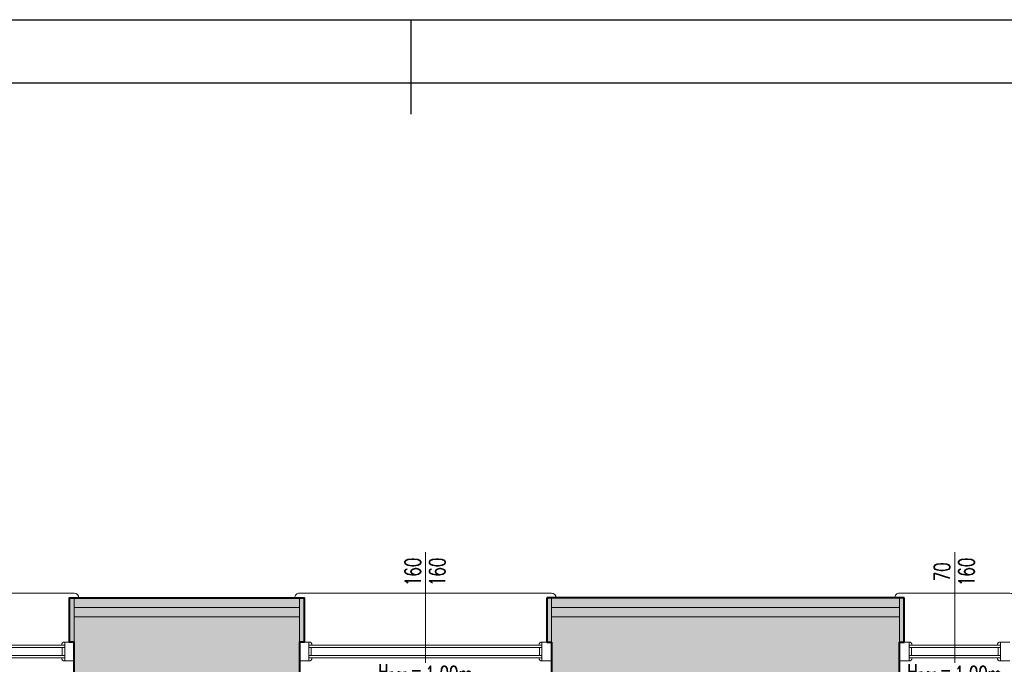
# Model space of a CAD drawing. Header units: millimetres. Extents: x 49320 to 60117, y -4209 to 20568.
# Tile 85 of 252: x 51172 to 51797, y 2003 to 2412. Entities that reach past the tile are written whole.
import ezdxf
from ezdxf.enums import TextEntityAlignment as Align

# ---------------------------------------------------------------- set-up
doc = ezdxf.new("R2010")
doc.units = ezdxf.units.MM
doc.layers.add('_HD-KRESKOWANIE_PEŁNE', color=7, linetype='Continuous', lineweight=0, true_color=0xbfbfbf)
doc.layers.add('_HD-PRZEKRÓJ_BUDOWLANA', color=7, linetype='Continuous', lineweight=40, true_color=0x616161)
for name, color, linetype, lineweight in [('_HD-OCIEPLENIE', 251, 'BATTING', 0), ('_HD-OKNA', 251, 'Continuous', 0), ('_HD-OPISY', 251, 'Continuous', 0), ('_HD-SZKŁO_WIDOK', 251, 'Continuous', 18), ('_HD-TWORZYWA_SZTUCZNE_WIDOK', 251, 'Continuous', 18), ('M_Ramki do druku', 7, 'Continuous', 25), ('M_Ramki rysunków', 2, 'Continuous', 25)]:
    doc.layers.add(name, color=color, linetype=linetype, lineweight=lineweight)
doc.layers.add('M_Ramki markery', color=1, linetype='Continuous')
doc.layers.add('RAMKA', color=3, linetype='Continuous')
doc.styles.add('_HD_Romans', font='romans.shx', dxfattribs={"width": 0.7, "height": 18})
doc.styles.add('MCAD_TS', font='GENISO.SHX', dxfattribs={"width": 0.8})
doc.linetypes.add('BATTING', pattern='A,0.00254,-2.54,[134,ltypeshp.shx,S=2.54,R=0,X=-2.54,Y=0],-5.08,[134,ltypeshp.shx,S=2.54,R=180,X=2.54,Y=0],-2.54', length=10.16254)

# ---------------------------------------------------------------- blocks, each defined once
blk = doc.blocks.new('*U10')
at = {"layer": '_HD-OPISY'}
for p, q in [((80, -13), (80, 13.24)), ((80, -57), (80, -13))]:
    blk.add_line(p, q, dxfattribs=at)
at = {"layer": '_HD-SZKŁO_WIDOK'}
for p, q in [((154, 10), (6, 10)), ((154, 8.5), (6, 8.5)), ((154, 3.5), (6, 3.5)), ((154, 2), (6, 2))]:
    blk.add_line(p, q, dxfattribs=at)
at = {"layer": '_HD-TWORZYWA_SZTUCZNE_WIDOK'}
for p, q in [((0, 30), (80, 30)), ((80, 30), (160, 30)), ((0, 12), (6, 12)), ((6, 12), (6, 0)), ((7.5, 8.5), (7.5, 3.5)), ((152.5, 8.5), (152.5, 3.5)), ((160, 12), (154, 12)), ((154, 12), (154, 0)), ((0, 0), (6, 0)), ((160, 0), (154, 0)), ((0, -31), (80, -31)), ((160, -31), (80, -31))]:
    blk.add_line(p, q, dxfattribs=at)
for centre, radius, start, end in [((0, 27), 3, 90, 180), ((160, 27), 3, 0, 90), ((6, 10), 2, 0, 90), ((154, 10), 2, 90, 180), ((6, 2), 2, 270, 0), ((154, 2), 2, 180, 270), ((0, -28), 3, 180, 270), ((160, -28), 3, 270, 0)]:
    blk.add_arc(centre, radius, start, end, dxfattribs=at)
at = {"layer": '_HD-OPISY', "insert": (110, 20.24), "char_height": 10, "width": 33.4799, "attachment_point": 4, "rotation": 180, "style": '_HD_Romans'}
blk.add_mtext('\\pxql;H{\\H0.75x;par.}=', dxfattribs=at)
at = {"layer": '_HD-OPISY', "style": '_HD_Romans', "width": 0.7}
blk.add_attdef('PARAPET', text='', height=10, rotation=180, dxfattribs=at).set_placement((80, 20.24), align=Align.MIDDLE_LEFT)
blk.add_attdef('WYSOKOŚĆ', text='', height=10, rotation=270, dxfattribs=at).set_placement((77.5, -44.5), align=Align.TOP_CENTER)
blk.add_attdef('SZEROKOŚĆ', text='', height=10, rotation=270, dxfattribs=at).set_placement((80, -44.5), align=Align.BOTTOM_CENTER)
blk = doc.blocks.new('*U11')
at = {"layer": '_HD-OPISY'}
for p, q in [((35, -13), (35, 13.24)), ((35, -57), (35, -13))]:
    blk.add_line(p, q, dxfattribs=at)
at = {"layer": '_HD-SZKŁO_WIDOK'}
for p, q in [((64, 10), (6, 10)), ((64, 8.5), (6, 8.5)), ((64, 3.5), (6, 3.5)), ((64, 2), (6, 2))]:
    blk.add_line(p, q, dxfattribs=at)
at = {"layer": '_HD-TWORZYWA_SZTUCZNE_WIDOK'}
for p, q in [((0, 30), (35, 30)), ((35, 30), (70, 30)), ((0, 12), (6, 12)), ((6, 12), (6, 0)), ((7.5, 8.5), (7.5, 3.5)), ((62.5, 8.5), (62.5, 3.5)), ((70, 12), (64, 12)), ((64, 12), (64, 0)), ((0, 0), (6, 0)), ((70, 0), (64, 0)), ((0, -31), (35, -31)), ((70, -31), (35, -31))]:
    blk.add_line(p, q, dxfattribs=at)
for centre, radius, start, end in [((0, 27), 3, 90, 180), ((70, 27), 3, 0, 90), ((6, 10), 2, 0, 90), ((64, 10), 2, 90, 180), ((6, 2), 2, 270, 0), ((64, 2), 2, 180, 270), ((0, -28), 3, 180, 270), ((70, -28), 3, 270, 0)]:
    blk.add_arc(centre, radius, start, end, dxfattribs=at)
at = {"layer": '_HD-OPISY', "insert": (65, 20.24), "char_height": 10, "width": 33.4799, "attachment_point": 4, "rotation": 180, "style": '_HD_Romans'}
blk.add_mtext('\\pxql;H{\\H0.75x;par.}=', dxfattribs=at)
at = {"layer": '_HD-OPISY', "style": '_HD_Romans', "width": 0.7}
blk.add_attdef('PARAPET', text='', height=10, rotation=180, dxfattribs=at).set_placement((35, 20.24), align=Align.MIDDLE_LEFT)
blk.add_attdef('WYSOKOŚĆ', text='', height=10, rotation=270, dxfattribs=at).set_placement((32.5, -44.5), align=Align.TOP_CENTER)
blk.add_attdef('SZEROKOŚĆ', text='', height=10, rotation=270, dxfattribs=at).set_placement((35, -44.5), align=Align.BOTTOM_CENTER)
blk = doc.blocks.new('*U554')
at = {"layer": 'M_Ramki do druku'}
blk.add_line((210, 297), (210, 293), dxfattribs=at)
at = {"layer": 'M_Ramki markery'}
blk.add_line((210, 293), (210, 291), dxfattribs=at)
at = {"layer": 'M_Ramki rysunków', "color": 0, "linetype": 'ByBlock', "lineweight": -2}
blk.add_lwpolyline([(20, 4), (20, 293), (506, 293), (506, 4)], close=True, dxfattribs=at)
at = {"layer": 'M_Ramki do druku', "style": 'MCAD_TS', "width": 0.8}
for tag, p in [('KOMENTARZ', (11.543, 30.569)), ('RYSUNEK', (15.279, 30.569)), ('DATA', (19.016, 30.569))]:
    blk.add_attdef(tag, p, '', height=2, rotation=90, dxfattribs=at)

msp = doc.modelspace()

# ---------------------------------------------------------------- hatches: boundary and pattern name
at = {"layer": '_HD-KRESKOWANIE_PEŁNE', "ltscale": 3, "transparency": 33554687}
h = msp.add_hatch(color=256, dxfattribs=at)
h.dxf.hatch_style = 1
h.paths.add_polyline_path([(51367.58, 1337.93), (51198.58, 1337.93), (51198.58, 1349.93), (51268.58, 1349.93), (51268.58, 1376.93), (51298.58, 1376.93), (51298.58, 1989.93), (51206.58, 1989.93), (51206.58, 2016.93), (51203.58, 2016.93), (51203.58, 2044.93), (51352.58, 2044.93), (51352.58, 2016.93), (51349.58, 2016.93), (51349.58, 1989.93), (51310.58, 1989.93), (51310.58, 1349.93), (51367.58, 1349.93)])
at = {"layer": '_HD-KRESKOWANIE_PEŁNE', "transparency": 33554687}
h = msp.add_hatch(color=256, dxfattribs=at)
h.dxf.hatch_style = 1
h.paths.add_polyline_path([(51203.58, 2016.93), (51206.58, 2016.93), (51206.58, 2044.93), (51203.58, 2044.93)])
h = msp.add_hatch(color=256, dxfattribs=at)
h.dxf.hatch_style = 1
h.paths.add_polyline_path([(51206.58, 2032.93), (51349.58, 2032.93), (51349.58, 2044.93), (51206.58, 2044.93)])
h = msp.add_hatch(color=256, dxfattribs=at)
h.dxf.hatch_style = 1
h.paths.add_polyline_path([(51349.58, 2016.93), (51352.58, 2016.93), (51352.58, 2044.93), (51349.58, 2044.93)])
at = {"layer": '_HD-KRESKOWANIE_PEŁNE', "ltscale": 3, "transparency": 33554687}
h = msp.add_hatch(color=256, dxfattribs=at)
h.dxf.hatch_style = 1
h.paths.add_polyline_path([(51591.58, 1732.93), (51591.58, 1711.93), (51591.58, 1723.36), (51591.58, 1729.62)], flags=16)
edge = h.paths.add_edge_path()
edge.add_line((51738.79, 1349.93), (51738.79, 1337.93))
edge.add_line((51738.79, 1337.93), (51722.83, 1337.93))
edge.add_line((51722.83, 1337.93), (51707.83, 1337.93))
edge.add_line((51707.83, 1337.93), (51680.08, 1337.93))
edge.add_line((51680.08, 1337.93), (51680.08, 1343.93))
edge.add_line((51680.08, 1343.93), (51680.08, 1349.93))
edge.add_line((51680.08, 1349.93), (51683.58, 1349.93))
edge.add_line((51683.58, 1349.93), (51683.58, 1439.93))
edge.add_line((51683.58, 1439.93), (51677.58, 1439.93))
edge.add_line((51677.58, 1439.93), (51597.58, 1439.93))
edge.add_line((51597.58, 1439.93), (51591.58, 1439.93))
edge.add_line((51591.58, 1439.93), (51591.58, 1349.93))
edge.add_line((51591.58, 1349.93), (51597.08, 1349.93))
edge.add_line((51597.08, 1349.93), (51597.08, 1343.93))
edge.add_line((51597.08, 1343.93), (51597.08, 1337.93))
edge.add_line((51597.08, 1337.93), (51591.58, 1337.93))
edge.add_line((51591.58, 1337.93), (51591.58, 1333.93))
edge.add_line((51591.58, 1333.93), (51546.58, 1333.93))
edge.add_line((51546.58, 1333.93), (51546.58, 1337.93))
edge.add_line((51546.58, 1337.93), (51459.58, 1337.93))
edge.add_line((51459.58, 1337.93), (51459.58, 1343.93))
edge.add_line((51459.58, 1343.93), (51459.58, 1349.93))
edge.add_line((51459.58, 1349.93), (51549.58, 1349.93))
edge.add_line((51549.58, 1349.93), (51549.58, 1535.77))
edge.add_line((51549.58, 1535.77), (51549.58, 1832.93))
edge.add_line((51549.58, 1832.93), (51564.58, 1832.93))
edge.add_line((51564.58, 1832.93), (51564.58, 1989.93))
edge.add_line((51564.58, 1989.93), (51509.58, 1989.93))
edge.add_line((51509.58, 1989.93), (51509.58, 2016.93))
edge.add_line((51509.58, 2016.93), (51506.58, 2016.93))
edge.add_line((51506.58, 2016.93), (51506.58, 2044.93))
edge.add_line((51506.58, 2044.93), (51509.58, 2044.93))
edge.add_line((51509.58, 2044.93), (51591.58, 2044.93))
edge.add_line((51591.58, 2044.93), (51727.58, 2044.93))
edge.add_line((51727.58, 2044.93), (51730.58, 2044.93))
edge.add_line((51730.58, 2044.93), (51733.58, 2044.93))
edge.add_line((51733.58, 2044.93), (51733.58, 2016.93))
edge.add_line((51733.58, 2016.93), (51730.58, 2016.93))
edge.add_line((51730.58, 2016.93), (51730.58, 2004.93))
edge.add_line((51730.58, 2004.93), (51730.58, 1989.93))
edge.add_line((51730.58, 1989.93), (51727.58, 1989.93))
edge.add_line((51727.58, 1989.93), (51722.58, 1989.93))
edge.add_line((51722.58, 1989.93), (51714.58, 1989.93))
edge.add_line((51714.58, 1989.93), (51591.58, 1989.93))
edge.add_line((51591.58, 1989.93), (51591.58, 1910.93))
edge.add_line((51591.58, 1910.93), (51591.58, 1900.93))
edge.add_line((51591.58, 1900.93), (51591.58, 1821.93))
edge.add_line((51591.58, 1821.93), (51591.58, 1811.93))
edge.add_line((51591.58, 1811.93), (51591.58, 1778.43))
edge.add_line((51591.58, 1778.43), (51591.58, 1774.54))
edge.add_line((51591.58, 1774.54), (51591.58, 1766.53))
edge.add_line((51591.58, 1766.53), (51591.58, 1766.43))
edge.add_line((51591.58, 1766.43), (51591.58, 1732.93))
edge.add_line((51591.58, 1732.93), (51591.58, 1729.62))
edge.add_line((51591.58, 1729.62), (51591.58, 1723.36))
edge.add_line((51591.58, 1723.36), (51591.58, 1711.93))
edge.add_line((51591.58, 1711.93), (51591.58, 1701.2))
edge.add_line((51591.58, 1701.2), (51591.58, 1699.18))
edge.add_line((51591.58, 1699.18), (51591.58, 1697.39))
edge.add_line((51591.58, 1697.39), (51591.58, 1672.69))
edge.add_line((51591.58, 1672.69), (51591.58, 1669.69))
edge.add_line((51591.58, 1669.69), (51591.58, 1647.99))
edge.add_line((51591.58, 1647.99), (51591.58, 1643.93))
edge.add_line((51591.58, 1643.93), (51659.58, 1643.93))
edge.add_line((51659.58, 1643.93), (51659.58, 1633.93))
edge.add_line((51659.58, 1633.93), (51659.58, 1535.77))
edge.add_line((51659.58, 1535.77), (51659.58, 1526.33))
edge.add_line((51659.58, 1526.33), (51659.58, 1501.63))
edge.add_line((51659.58, 1501.63), (51659.58, 1498.63))
edge.add_line((51659.58, 1498.63), (51659.58, 1476.93))
edge.add_line((51659.58, 1476.93), (51721.58, 1476.93))
edge.add_line((51721.58, 1476.93), (51691.58, 1476.93))
edge.add_line((51691.58, 1476.93), (51691.58, 1464.93))
edge.add_line((51691.58, 1464.93), (51751.58, 1464.93))
edge.add_line((51751.58, 1464.93), (51691.58, 1464.93))
edge.add_line((51691.58, 1464.93), (51691.58, 1374.93))
edge.add_line((51691.58, 1374.93), (51691.58, 1349.93))
edge.add_line((51691.58, 1349.93), (51750.58, 1349.93))
at = {"layer": '_HD-KRESKOWANIE_PEŁNE', "transparency": 33554687}
h = msp.add_hatch(color=256, dxfattribs=at)
h.dxf.hatch_style = 1
h.paths.add_polyline_path([(51506.58, 2016.93), (51509.58, 2016.93), (51509.58, 2044.93), (51506.58, 2044.93)])
h = msp.add_hatch(color=256, dxfattribs=at)
h.dxf.hatch_style = 1
h.paths.add_polyline_path([(51509.58, 2032.93), (51730.58, 2032.93), (51730.58, 2044.93), (51509.58, 2044.93)])
h = msp.add_hatch(color=256, dxfattribs=at)
h.dxf.hatch_style = 1
h.paths.add_polyline_path([(51730.58, 2016.93), (51733.58, 2016.93), (51733.58, 2044.93), (51730.58, 2044.93)])

# ---------------------------------------------------------------- linework, layer by layer
at = {"layer": '_HD-OCIEPLENIE', "ltscale": 0.58}
for points in [[(51206.58, 2038.93), (51349.58, 2038.93)], [(51509.58, 2038.93), (51730.58, 2038.93)]]:
    msp.add_lwpolyline(points, dxfattribs=at)
at = {"layer": '_HD-PRZEKRÓJ_BUDOWLANA', "ltscale": 1.5}
for p, q in [((51733.58, 2044.93), (51506.58, 2044.93)), ((51506.58, 2044.93), (51506.58, 2016.93)), ((51733.58, 2016.93), (51733.58, 2044.93)), ((51506.58, 2016.93), (51509.58, 2016.93)), ((51509.58, 2016.93), (51509.58, 1989.93)), ((51730.58, 1989.93), (51730.58, 2016.93)), ((51730.58, 2016.93), (51733.58, 2016.93))]:
    msp.add_line(p, q, dxfattribs=at)
msp.add_lwpolyline([(51367.58, 1337.93), (51198.58, 1337.93), (51198.58, 1349.93), (51268.58, 1349.93), (51268.58, 1376.93), (51298.58, 1376.93), (51298.58, 1989.93), (51206.58, 1989.93), (51206.58, 2016.93), (51203.58, 2016.93), (51203.58, 2044.93), (51352.58, 2044.93), (51352.58, 2016.93), (51349.58, 2016.93), (51349.58, 1989.93), (51310.58, 1989.93), (51310.58, 1349.93), (51367.58, 1349.93), (51367.58, 1337.93)], dxfattribs=at)
at = {"layer": '_HD-TWORZYWA_SZTUCZNE_WIDOK'}
for points in [[(51203.58, 2016.93), (51206.58, 2016.93), (51206.58, 2044.93), (51203.58, 2044.93)], [(51206.58, 2032.93), (51349.58, 2032.93), (51349.58, 2044.93), (51206.58, 2044.93)], [(51349.58, 2016.93), (51352.58, 2016.93), (51352.58, 2044.93), (51349.58, 2044.93)], [(51506.58, 2016.93), (51509.58, 2016.93), (51509.58, 2044.93), (51506.58, 2044.93)], [(51509.58, 2032.93), (51730.58, 2032.93), (51730.58, 2044.93), (51509.58, 2044.93)], [(51730.58, 2016.93), (51733.58, 2016.93), (51733.58, 2044.93), (51730.58, 2044.93)]]:
    msp.add_lwpolyline(points, close=True, dxfattribs=at)
at = {"layer": 'RAMKA', "color": 0, "ltscale": 0.8}
msp.add_lwpolyline([(49320.41, 2411.75), (54420.41, 2411.75), (54420.41, -558.25), (49320.41, -558.25)], close=True, dxfattribs=at)

# ---------------------------------------------------------------- block references
at = {"color": 0, "xscale": 10, "yscale": 10, "zscale": 10}
msp.add_blockref('*U554', (49320.41, -558.25), dxfattribs=at)
at = {"layer": '_HD-OKNA', "rotation": 180}
for name, p, values in [('*U10', (51206.58, 2016.93), {'SZEROKOŚĆ': '160', 'WYSOKOŚĆ': '160', 'PARAPET': '1,00m'}), ('*U10', (51509.58, 2016.93), {'SZEROKOŚĆ': '160', 'WYSOKOŚĆ': '160', 'PARAPET': '1,00m'}), ('*U11', (51800.58, 2016.93), {'SZEROKOŚĆ': '70', 'WYSOKOŚĆ': '160', 'PARAPET': '1,00m'})]:
    msp.add_blockref(name, p, dxfattribs=at).add_auto_attribs(values)

doc.saveas('drawing.dxf')
